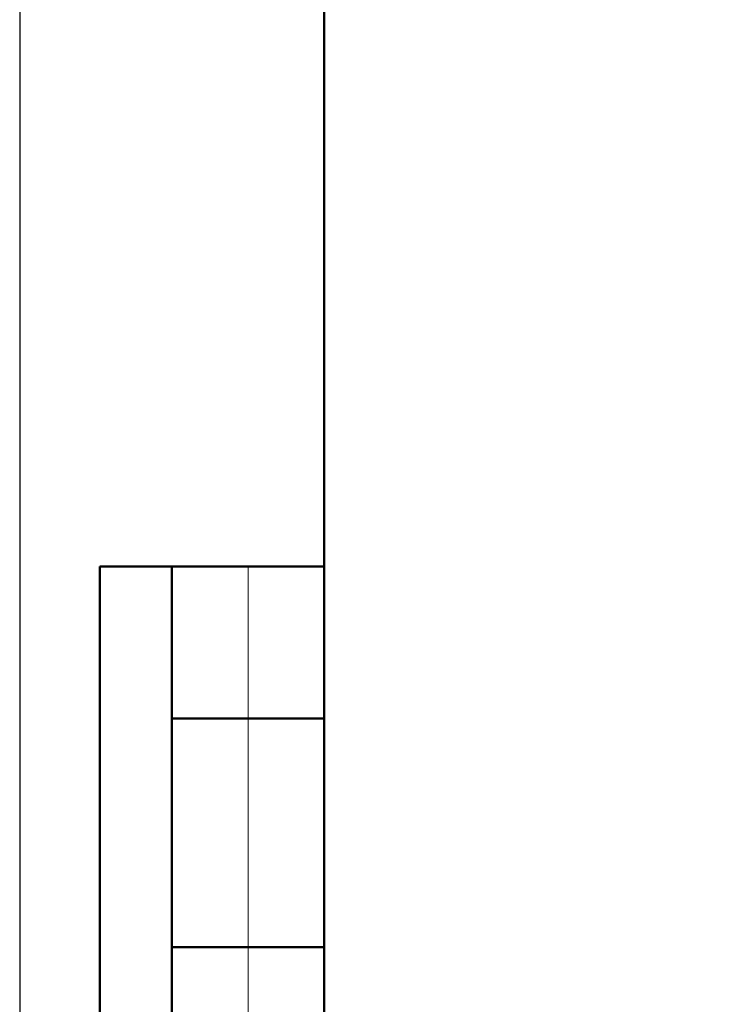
# Model space of a CAD drawing. Header units: millimetres. Extents: x 0 to 21005, y 0 to 14855.
# Tile 5 of 18: x 0 to 2331, y 6312 to 9545. Entities that reach past the tile are written whole.
import ezdxf

# ---------------------------------------------------------------- set-up
doc = ezdxf.new("R2010")
doc.units = ezdxf.units.MM
doc.layers.add('Standard', color=7, linetype='Continuous', lineweight=25)

msp = doc.modelspace()

# ---------------------------------------------------------------- linework, layer by layer
at = {"layer": 'Standard', "color": 7, "linetype": 'Continuous', "lineweight": 25, "transparency": 33554687}
msp.add_line((1000, 14600), (1000, 529.1), dxfattribs=at)
at = {"layer": 'Standard', "color": 7, "linetype": 'Continuous', "lineweight": 50, "transparency": 33554687}
for p, q in [((3.1, 7750), (0, 7750)), ((1000, 7750), (263.4, 7750)), ((263.4, 7750), (263.4, 4500)), ((263.4, 7750), (263.4, 4500)), ((500, 7750), (500, 4500)), ((1000, 7250), (500, 7250)), ((1000, 6500), (500, 6500))]:
    msp.add_line(p, q, dxfattribs=at)
at = {"layer": 'Standard', "color": 7, "linetype": 'Continuous', "lineweight": 13, "transparency": 33554687}
msp.add_line((750, 7750), (750, 4500), dxfattribs=at)
at = {"layer": 'Standard', "color": 7, "linetype": 'Continuous', "lineweight": 25, "transparency": 33554687}
msp.add_lwpolyline([(0, 0), (21000, 0), (21000, 14850), (0, 14850), (0, 0)], close=True, dxfattribs=at)
at = {"layer": 'Standard', "color": 7, "linetype": 'Continuous', "lineweight": 50, "transparency": 33554687}
msp.add_lwpolyline([(1000, 14600), (20750, 14600), (20750, 250), (1000, 250), (1000, 14600)], close=True, dxfattribs=at)

doc.saveas('drawing.dxf')
